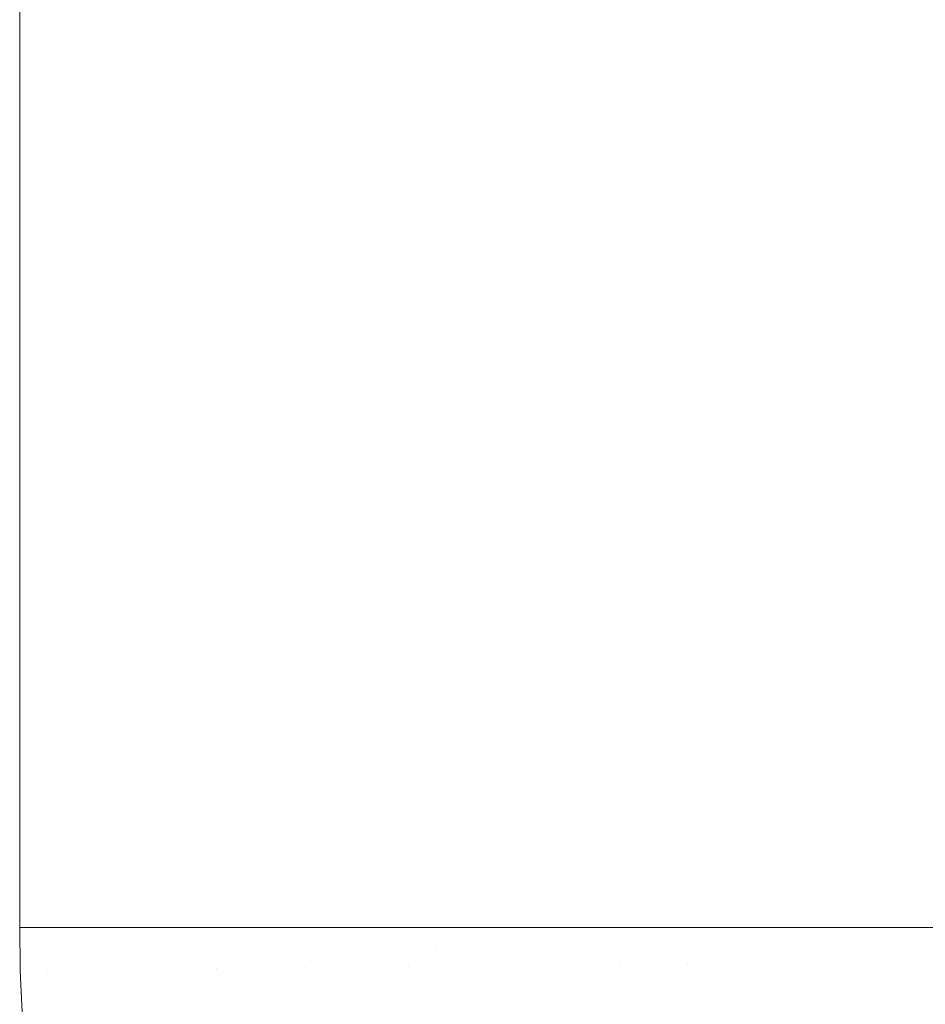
# Model space of a CAD drawing. Header units: centimetres. Extents: x -44.1 to 45.2, y 4.2 to 6.
# Tile 39 of 256: x -44.0865 to -44.0532, y 4.2974 to 4.3336. Entities that reach past the tile are written whole.
import ezdxf

# ---------------------------------------------------------------- set-up
doc = ezdxf.new("R2010")
doc.units = ezdxf.units.CM
doc.header["$LTSCALE"] = 2.54
doc.layers.add('Lucido design-1', color=7, linetype='Continuous')

# ---------------------------------------------------------------- blocks, each defined once
blk = doc.blocks.new('Gruppo-4-1')
at = {"color": 7, "linetype": 'Continuous', "lineweight": 9}
for points, invisible_edges in [([(-44.086503, 5.900212, -2276.320608), (-44.086537, 5.900212, -2276.32217), (-44.086537, 4.300212, -2276.32217), (-44.086503, 4.300212, -2276.320608)], 8), ([(-44.086503, 4.300212, -2276.923732), (-44.086537, 4.300212, -2276.92217), (-44.086537, 5.900212, -2276.92217), (-44.086503, 5.900212, -2276.923732)], 8), ([(-44.086503, 4.300212, -2276.320608), (-44.086481, 4.300212, -2276.319567), (-44.086481, 5.900212, -2276.319567), (-44.086503, 5.900212, -2276.320608)], 10), ([(-44.086503, 5.900212, -2276.923732), (-44.086481, 5.900212, -2276.924773), (-44.086481, 4.300212, -2276.924773), (-44.086503, 4.300212, -2276.923732)], 10), ([(-44.086321, 5.900212, -2276.317095), (-44.086481, 5.900212, -2276.319567), (-44.086481, 4.300212, -2276.319567), (-44.086347, 4.300212, -2276.317485)], 10), ([(-44.086481, 5.900212, -2276.924773), (-44.086321, 5.900212, -2276.927245), (-44.086321, 4.300212, -2276.927245), (-44.086347, 4.300212, -2276.926854)], 10), ([(-44.086347, 4.300212, -2276.926854), (-44.086481, 4.300212, -2276.924773), (-44.086481, 5.900212, -2276.924773)], 10), ([(-44.086347, 4.300212, -2276.317485), (-44.086321, 4.300212, -2276.317095), (-44.086321, 5.900212, -2276.317095)], 10), ([(-44.086321, 5.900212, -2276.317095), (-44.086321, 4.300212, -2276.317095), (-44.086059, 4.300212, -2276.31462), (-44.086059, 5.900212, -2276.31462)], 5), ([(-44.086321, 4.300212, -2276.927245), (-44.086321, 5.900212, -2276.927245), (-44.086059, 5.900212, -2276.92972), (-44.086059, 4.300212, -2276.92972)], 5), ([(-44.085693, 5.900212, -2276.31214), (-44.086059, 5.900212, -2276.31462), (-44.086059, 4.300212, -2276.31462), (-44.086022, 4.300212, -2276.31437)], 10), ([(-44.086059, 5.900212, -2276.92972), (-44.085693, 5.900212, -2276.9322), (-44.085693, 4.300212, -2276.9322), (-44.086022, 4.300212, -2276.92997)], 10), ([(-44.086022, 4.300212, -2276.92997), (-44.086059, 4.300212, -2276.92972), (-44.086059, 5.900212, -2276.92972)], 10), ([(-44.086022, 4.300212, -2276.31437), (-44.085693, 4.300212, -2276.31214), (-44.085693, 5.900212, -2276.31214)], 10), ([(-44.085219, 5.900212, -2276.309651), (-44.085693, 5.900212, -2276.31214), (-44.085693, 4.300212, -2276.31214), (-44.085527, 4.300212, -2276.311267)], 10), ([(-44.085693, 5.900212, -2276.9322), (-44.085219, 5.900212, -2276.934689), (-44.085219, 4.300212, -2276.934689), (-44.085527, 4.300212, -2276.933073)], 10), ([(-44.085527, 4.300212, -2276.933073), (-44.085693, 4.300212, -2276.9322), (-44.085693, 5.900212, -2276.9322)], 10), ([(-44.085527, 4.300212, -2276.311267), (-44.085219, 4.300212, -2276.309651), (-44.085219, 5.900212, -2276.309651)], 10), ([(-44.084636, 5.900212, -2276.307148), (-44.085219, 5.900212, -2276.309651), (-44.085219, 4.300212, -2276.309651), (-44.084877, 4.300212, -2276.30818)], 10), ([(-44.085219, 5.900212, -2276.934689), (-44.084636, 5.900212, -2276.937192), (-44.084636, 4.300212, -2276.937192), (-44.084877, 4.300212, -2276.93616)], 10), ([(-44.084877, 4.300212, -2276.93616), (-44.085219, 4.300212, -2276.934689), (-44.085219, 5.900212, -2276.934689)], 10), ([(-44.084877, 4.300212, -2276.30818), (-44.084636, 4.300212, -2276.307148), (-44.084636, 5.900212, -2276.307148)], 10), ([(-44.083939, 5.900212, -2276.304628), (-44.084636, 5.900212, -2276.307148), (-44.084636, 4.300212, -2276.307148), (-44.084073, 4.300212, -2276.305111)], 10), ([(-44.084636, 5.900212, -2276.937192), (-44.083939, 5.900212, -2276.939712), (-44.083939, 4.300212, -2276.939712), (-44.084073, 4.300212, -2276.939229)], 10), ([(-44.084073, 4.300212, -2276.939229), (-44.084636, 4.300212, -2276.937192), (-44.084636, 5.900212, -2276.937192)], 10), ([(-44.084073, 4.300212, -2276.305111), (-44.083939, 4.300212, -2276.304628), (-44.083939, 5.900212, -2276.304628)], 10), ([(-44.083939, 5.900212, -2276.304628), (-44.083939, 4.300212, -2276.304628), (-44.083124, 4.300212, -2276.302087), (-44.083124, 5.900212, -2276.302087)], 5), ([(-44.083939, 4.300212, -2276.939712), (-44.083939, 5.900212, -2276.939712), (-44.083124, 5.900212, -2276.942253), (-44.083124, 4.300212, -2276.942253)], 5), ([(-44.082184, 5.900212, -2276.299523), (-44.083124, 5.900212, -2276.302087), (-44.083124, 4.300212, -2276.302087), (-44.083116, 4.300212, -2276.302065)], 10), ([(-44.083124, 5.900212, -2276.942253), (-44.082184, 5.900212, -2276.944817), (-44.082184, 4.300212, -2276.944817), (-44.083116, 4.300212, -2276.942275)], 10), ([(-44.083116, 4.300212, -2276.942275), (-44.083124, 4.300212, -2276.942253), (-44.083124, 5.900212, -2276.942253)], 10), ([(-44.083116, 4.300212, -2276.302065), (-44.082184, 4.300212, -2276.299523), (-44.082184, 5.900212, -2276.299523)], 10), ([(-44.081113, 5.900212, -2276.29693), (-44.082184, 5.900212, -2276.299523), (-44.082184, 4.300212, -2276.299523), (-44.08199, 4.300212, -2276.299053)], 10), ([(-44.082184, 5.900212, -2276.944817), (-44.081113, 5.900212, -2276.94741), (-44.081113, 4.300212, -2276.94741), (-44.08199, 4.300212, -2276.945287)], 10), ([(-44.08199, 4.300212, -2276.945287), (-44.082184, 4.300212, -2276.944817), (-44.082184, 5.900212, -2276.944817)], 10), ([(-44.08199, 4.300212, -2276.299053), (-44.081113, 4.300212, -2276.29693), (-44.081113, 5.900212, -2276.29693)], 10), ([(-44.079902, 5.900212, -2276.294307), (-44.081113, 5.900212, -2276.29693), (-44.081113, 4.300212, -2276.29693), (-44.080718, 4.300212, -2276.296073)], 10), ([(-44.081113, 5.900212, -2276.94741), (-44.079902, 5.900212, -2276.950033), (-44.079902, 4.300212, -2276.950033), (-44.080718, 4.300212, -2276.948267)], 10), ([(-44.080718, 4.300212, -2276.948267), (-44.081113, 4.300212, -2276.94741), (-44.081113, 5.900212, -2276.94741)], 10), ([(-44.080718, 4.300212, -2276.296073), (-44.079902, 4.300212, -2276.294307), (-44.079902, 5.900212, -2276.294307)], 10), ([(-44.0793, 5.900212, -2276.293129), (-44.079902, 5.900212, -2276.294307), (-44.079902, 4.300212, -2276.294307), (-44.0793, 4.300212, -2276.293129)], 10), ([(-44.079902, 5.900212, -2276.950033), (-44.078543, 5.900212, -2276.95269), (-44.078543, 4.300212, -2276.95269), (-44.078551, 4.300212, -2276.952675)], 10), ([(-44.078551, 4.300212, -2276.952675), (-44.0793, 4.300212, -2276.951211), (-44.079902, 5.900212, -2276.950033)], 10), ([(-44.0793, 4.300212, -2276.951211), (-44.079902, 4.300212, -2276.950033), (-44.079902, 5.900212, -2276.950033)], 10), ([(-44.078551, 5.900212, -2276.291665), (-44.0793, 5.900212, -2276.293129), (-44.0793, 4.300212, -2276.293129), (-44.078543, 4.300212, -2276.29165)], 10), ([(-44.078543, 4.300212, -2276.29165), (-44.078543, 5.900212, -2276.29165), (-44.078551, 5.900212, -2276.291665)], 9), ([(-44.077741, 5.900212, -2276.290225), (-44.078543, 5.900212, -2276.29165), (-44.078543, 4.300212, -2276.29165), (-44.077741, 4.300212, -2276.290225)], 10), ([(-44.078543, 5.900212, -2276.95269), (-44.077026, 5.900212, -2276.955385), (-44.077026, 4.300212, -2276.955385), (-44.077741, 4.300212, -2276.954115)], 10), ([(-44.077741, 4.300212, -2276.954115), (-44.078543, 4.300212, -2276.95269), (-44.078543, 5.900212, -2276.95269)], 10), ([(-44.077741, 4.300212, -2276.290225), (-44.077026, 4.300212, -2276.288955), (-44.077026, 5.900212, -2276.288955), (-44.077741, 5.900212, -2276.290225)], 10), ([(-44.075337, 5.900212, -2276.286221), (-44.077026, 5.900212, -2276.288955), (-44.077026, 4.300212, -2276.288955), (-44.076043, 4.300212, -2276.287365)], 10), ([(-44.077026, 4.300212, -2276.955385), (-44.077026, 5.900212, -2276.955385), (-44.075337, 5.900212, -2276.958119), (-44.075337, 4.300212, -2276.958119)], 5), ([(-44.076043, 4.300212, -2276.287365), (-44.075337, 4.300212, -2276.286221), (-44.075337, 5.900212, -2276.286221)], 10), ([(-44.073465, 5.900212, -2276.283446), (-44.075337, 5.900212, -2276.286221), (-44.075337, 4.300212, -2276.286221), (-44.074211, 4.300212, -2276.284552)], 10), ([(-44.075337, 5.900212, -2276.958119), (-44.073465, 5.900212, -2276.960894), (-44.073465, 4.300212, -2276.960894), (-44.075152, 4.300212, -2276.958393)], 10), ([(-44.075152, 4.300212, -2276.958393), (-44.075337, 4.300212, -2276.958119), (-44.075337, 5.900212, -2276.958119)], 10), ([(-44.074211, 4.300212, -2276.284552), (-44.073465, 4.300212, -2276.283446), (-44.073465, 5.900212, -2276.283446)], 10), ([(-44.071395, 5.900212, -2276.280626), (-44.073465, 5.900212, -2276.283446), (-44.073465, 4.300212, -2276.283446), (-44.072249, 4.300212, -2276.28179)], 10), ([(-44.073465, 4.300212, -2276.960894), (-44.073465, 5.900212, -2276.960894), (-44.071395, 5.900212, -2276.963714), (-44.071395, 4.300212, -2276.963714)], 5), ([(-44.072249, 4.300212, -2276.28179), (-44.071395, 4.300212, -2276.280626), (-44.071395, 5.900212, -2276.280626)], 10), ([(-44.071395, 4.300212, -2276.280626), (-44.069111, 4.300212, -2276.277762), (-44.069111, 5.900212, -2276.277762), (-44.071231, 5.900212, -2276.280421)], 10), ([(-44.071231, 5.900212, -2276.280421), (-44.071395, 5.900212, -2276.280626), (-44.071395, 4.300212, -2276.280626)], 10), ([(-44.071395, 5.900212, -2276.963714), (-44.069111, 5.900212, -2276.966578), (-44.069111, 4.300212, -2276.966578), (-44.071231, 4.300212, -2276.963919)], 10), ([(-44.071231, 4.300212, -2276.963919), (-44.071395, 4.300212, -2276.963714), (-44.071395, 5.900212, -2276.963714)], 10), ([(-44.069089, 5.900212, -2276.277736), (-44.069111, 5.900212, -2276.277762), (-44.069111, 4.300212, -2276.277762), (-44.069089, 4.300212, -2276.277736)], 10), ([(-44.069111, 5.900212, -2276.966578), (-44.066827, 5.900212, -2276.969229), (-44.066827, 4.300212, -2276.969229), (-44.069089, 4.300212, -2276.966604)], 10), ([(-44.069089, 4.300212, -2276.966604), (-44.069111, 4.300212, -2276.966578), (-44.069111, 5.900212, -2276.966578)], 10), ([(-44.069089, 4.300212, -2276.277736), (-44.066827, 4.300212, -2276.275111), (-44.066827, 5.900212, -2276.275111), (-44.069089, 5.900212, -2276.277736)], 10), ([(-44.064076, 5.900212, -2276.272155), (-44.066827, 5.900212, -2276.275111), (-44.066827, 4.300212, -2276.275111), (-44.064446, 4.300212, -2276.272553)], 10), ([(-44.064076, 4.300212, -2276.972185), (-44.066827, 4.300212, -2276.969229), (-44.066827, 5.900212, -2276.969229), (-44.064446, 5.900212, -2276.971787)], 10), ([(-44.064446, 4.300212, -2276.272553), (-44.064076, 4.300212, -2276.272155), (-44.064076, 5.900212, -2276.272155)], 10), ([(-44.064446, 5.900212, -2276.971787), (-44.064076, 5.900212, -2276.972185), (-44.064076, 4.300212, -2276.972185)], 10), ([(-44.061962, 5.900212, -2276.270056), (-44.064076, 5.900212, -2276.272155), (-44.064076, 4.300212, -2276.272155), (-44.061962, 4.300212, -2276.270056)], 10), ([(-44.064076, 5.900212, -2276.972185), (-44.06106, 5.900212, -2276.975181), (-44.06106, 4.300212, -2276.975181), (-44.061962, 4.300212, -2276.974284)], 10), ([(-44.061962, 4.300212, -2276.974284), (-44.064076, 4.300212, -2276.972185), (-44.064076, 5.900212, -2276.972185)], 10), ([(-44.061962, 4.300212, -2276.270056), (-44.06106, 4.300212, -2276.269159), (-44.06106, 5.900212, -2276.269159), (-44.061962, 5.900212, -2276.270056)], 10), ([(-44.059382, 5.900212, -2276.26762), (-44.06106, 5.900212, -2276.269159), (-44.06106, 4.300212, -2276.269159), (-44.059382, 4.300212, -2276.26762)], 10), ([(-44.06106, 4.300212, -2276.975181), (-44.06106, 5.900212, -2276.975181), (-44.057749, 5.900212, -2276.978217), (-44.057749, 4.300212, -2276.978217)], 5), ([(-44.059382, 4.300212, -2276.26762), (-44.057749, 4.300212, -2276.266123), (-44.057749, 5.900212, -2276.266123), (-44.059382, 5.900212, -2276.26762)], 10), ([(-44.056713, 5.900212, -2276.265245), (-44.057749, 5.900212, -2276.266123), (-44.057749, 4.300212, -2276.266123), (-44.056713, 4.300212, -2276.265245)], 10), ([(-44.057749, 5.900212, -2276.978217), (-44.054121, 5.900212, -2276.981291), (-44.054121, 4.300212, -2276.981291), (-44.056713, 4.300212, -2276.979095)], 10), ([(-44.056713, 4.300212, -2276.979095), (-44.057749, 4.300212, -2276.978217), (-44.057749, 5.900212, -2276.978217)], 10), ([(-44.056713, 4.300212, -2276.265245), (-44.054121, 4.300212, -2276.263049), (-44.054121, 5.900212, -2276.263049), (-44.056713, 5.900212, -2276.265245)], 10), ([(-44.051116, 5.900212, -2276.2607), (-44.054121, 5.900212, -2276.263049), (-44.054121, 4.300212, -2276.263049), (-44.051116, 4.300212, -2276.2607)], 10), ([(-44.051116, 4.300212, -2276.98364), (-44.054121, 4.300212, -2276.981291), (-44.054121, 5.900212, -2276.981291), (-44.051116, 5.900212, -2276.98364)], 10), ([(-44.086496, 4.298637, -2276.320608), (-44.086503, 4.300212, -2276.320608), (-44.086537, 4.300212, -2276.32217), (-44.086518, 4.298704, -2276.32217)], 9), ([(-44.086518, 4.298704, -2276.92217), (-44.086518, 4.298704, -2276.32217), (-44.086537, 4.300212, -2276.32217), (-44.086537, 4.300212, -2276.92217)], 1), ([(-44.086518, 4.298704, -2276.92217), (-44.086537, 4.300212, -2276.92217), (-44.086503, 4.300212, -2276.923732), (-44.086496, 4.298637, -2276.923732)], 12), ([(-44.086481, 4.300212, -2276.319567), (-44.086503, 4.300212, -2276.320608), (-44.086496, 4.298637, -2276.320608)], 10), ([(-44.086496, 4.298637, -2276.923732), (-44.086503, 4.300212, -2276.923732), (-44.086481, 4.300212, -2276.924773)], 9), ([(-44.086496, 4.298637, -2276.320608), (-44.086435, 4.298638, -2276.319046), (-44.086481, 4.300212, -2276.319567)], 11), ([(-44.086481, 4.300212, -2276.924773), (-44.086435, 4.298638, -2276.925294), (-44.086496, 4.298637, -2276.923732)], 11), ([(-44.086347, 4.300212, -2276.317485), (-44.086481, 4.300212, -2276.319567), (-44.086435, 4.298638, -2276.319046), (-44.086333, 4.298639, -2276.317485)], 14), ([(-44.086333, 4.298639, -2276.926855), (-44.086435, 4.298638, -2276.925294), (-44.086481, 4.300212, -2276.924773), (-44.086347, 4.300212, -2276.926854)], 11), ([(-44.086333, 4.298639, -2276.317485), (-44.08619, 4.29864, -2276.315926), (-44.086321, 4.300212, -2276.317095), (-44.086347, 4.300212, -2276.317485)], 11), ([(-44.086347, 4.300212, -2276.926854), (-44.086321, 4.300212, -2276.927245), (-44.08619, 4.29864, -2276.928414), (-44.086333, 4.298639, -2276.926855)], 14), ([(-44.086059, 4.300212, -2276.31462), (-44.086321, 4.300212, -2276.317095), (-44.08619, 4.29864, -2276.315926)], 10), ([(-44.08619, 4.29864, -2276.928414), (-44.086321, 4.300212, -2276.927245), (-44.086059, 4.300212, -2276.92972)], 9), ([(-44.08619, 4.29864, -2276.315926), (-44.086006, 4.298642, -2276.314369), (-44.086059, 4.300212, -2276.31462)], 11), ([(-44.086059, 4.300212, -2276.92972), (-44.086006, 4.298642, -2276.929971), (-44.08619, 4.29864, -2276.928414)], 11), ([(-44.086006, 4.298642, -2276.314369), (-44.086022, 4.300212, -2276.31437), (-44.086059, 4.300212, -2276.31462)], 9), ([(-44.086059, 4.300212, -2276.92972), (-44.086022, 4.300212, -2276.92997), (-44.086006, 4.298642, -2276.929971)], 10), ([(-44.086006, 4.298642, -2276.314369), (-44.085782, 4.298644, -2276.312816), (-44.085693, 4.300212, -2276.31214), (-44.086022, 4.300212, -2276.31437)], 11), ([(-44.086022, 4.300212, -2276.92997), (-44.085693, 4.300212, -2276.9322), (-44.085782, 4.298644, -2276.931524), (-44.086006, 4.298642, -2276.929971)], 14), ([(-44.085693, 4.300212, -2276.31214), (-44.085782, 4.298644, -2276.312816), (-44.085518, 4.298647, -2276.311265)], 11), ([(-44.085518, 4.298647, -2276.933075), (-44.085782, 4.298644, -2276.931524), (-44.085693, 4.300212, -2276.9322)], 11), ([(-44.085518, 4.298647, -2276.311265), (-44.085527, 4.300212, -2276.311267), (-44.085693, 4.300212, -2276.31214)], 9), ([(-44.085693, 4.300212, -2276.9322), (-44.085527, 4.300212, -2276.933073), (-44.085518, 4.298647, -2276.933075)], 10), ([(-44.085518, 4.298647, -2276.311265), (-44.085213, 4.29865, -2276.309719), (-44.085219, 4.300212, -2276.309651), (-44.085527, 4.300212, -2276.311267)], 11), ([(-44.085527, 4.300212, -2276.933073), (-44.085219, 4.300212, -2276.934689), (-44.085213, 4.29865, -2276.934621), (-44.085518, 4.298647, -2276.933075)], 14), ([(-44.084877, 4.300212, -2276.30818), (-44.085219, 4.300212, -2276.309651), (-44.085213, 4.29865, -2276.309719), (-44.084868, 4.298653, -2276.308177)], 14), ([(-44.084868, 4.298653, -2276.936163), (-44.085213, 4.29865, -2276.934621), (-44.085219, 4.300212, -2276.934689), (-44.084877, 4.300212, -2276.93616)], 11), ([(-44.084636, 4.300212, -2276.307148), (-44.084877, 4.300212, -2276.30818), (-44.084868, 4.298653, -2276.308177)], 10), ([(-44.084868, 4.298653, -2276.936163), (-44.084877, 4.300212, -2276.93616), (-44.084636, 4.300212, -2276.937192)], 9), ([(-44.084868, 4.298653, -2276.308177), (-44.084484, 4.298656, -2276.30664), (-44.084636, 4.300212, -2276.307148)], 11), ([(-44.084636, 4.300212, -2276.937192), (-44.084484, 4.298656, -2276.9377), (-44.084868, 4.298653, -2276.936163)], 11), ([(-44.084073, 4.300212, -2276.305111), (-44.084636, 4.300212, -2276.307148), (-44.084484, 4.298656, -2276.30664), (-44.08406, 4.29866, -2276.305108)], 14), ([(-44.08406, 4.29866, -2276.939231), (-44.084484, 4.298656, -2276.9377), (-44.084636, 4.300212, -2276.937192), (-44.084073, 4.300212, -2276.939229)], 11), ([(-44.08406, 4.29866, -2276.305108), (-44.083598, 4.298665, -2276.303583), (-44.083939, 4.300212, -2276.304628), (-44.084073, 4.300212, -2276.305111)], 11), ([(-44.084073, 4.300212, -2276.939229), (-44.083939, 4.300212, -2276.939712), (-44.083598, 4.298665, -2276.940757), (-44.08406, 4.29866, -2276.939231)], 14), ([(-44.083124, 4.300212, -2276.302087), (-44.083939, 4.300212, -2276.304628), (-44.083598, 4.298665, -2276.303583), (-44.083096, 4.298669, -2276.302065)], 14), ([(-44.083096, 4.298669, -2276.942275), (-44.083598, 4.298665, -2276.940757), (-44.083939, 4.300212, -2276.939712), (-44.083124, 4.300212, -2276.942253)], 11), ([(-44.083096, 4.298669, -2276.302065), (-44.083116, 4.300212, -2276.302065), (-44.083124, 4.300212, -2276.302087)], 9), ([(-44.083124, 4.300212, -2276.942253), (-44.083116, 4.300212, -2276.942275), (-44.083096, 4.298669, -2276.942275)], 10), ([(-44.083096, 4.298669, -2276.302065), (-44.082556, 4.298675, -2276.300554), (-44.082184, 4.300212, -2276.299523), (-44.083116, 4.300212, -2276.302065)], 11), ([(-44.083116, 4.300212, -2276.942275), (-44.082184, 4.300212, -2276.944817), (-44.082556, 4.298675, -2276.943786), (-44.083096, 4.298669, -2276.942275)], 14), ([(-44.08199, 4.300212, -2276.299053), (-44.082184, 4.300212, -2276.299523), (-44.082556, 4.298675, -2276.300554), (-44.081978, 4.29868, -2276.29905)], 14), ([(-44.081978, 4.29868, -2276.94529), (-44.082556, 4.298675, -2276.943786), (-44.082184, 4.300212, -2276.944817), (-44.08199, 4.300212, -2276.945287)], 11), ([(-44.081978, 4.29868, -2276.29905), (-44.081362, 4.298686, -2276.297555), (-44.081113, 4.300212, -2276.29693), (-44.08199, 4.300212, -2276.299053)], 11), ([(-44.08199, 4.300212, -2276.945287), (-44.081113, 4.300212, -2276.94741), (-44.081362, 4.298686, -2276.946785), (-44.081978, 4.29868, -2276.94529)], 14), ([(-44.081113, 4.300212, -2276.29693), (-44.081362, 4.298686, -2276.297555), (-44.080709, 4.298692, -2276.296068)], 11), ([(-44.080709, 4.298692, -2276.948272), (-44.081362, 4.298686, -2276.946785), (-44.081113, 4.300212, -2276.94741)], 11), ([(-44.080709, 4.298692, -2276.296068), (-44.080718, 4.300212, -2276.296073), (-44.081113, 4.300212, -2276.29693)], 9), ([(-44.081113, 4.300212, -2276.94741), (-44.080718, 4.300212, -2276.948267), (-44.080709, 4.298692, -2276.948272)], 10), ([(-44.080709, 4.298692, -2276.296068), (-44.080019, 4.298698, -2276.29459), (-44.079902, 4.300212, -2276.294307), (-44.080718, 4.300212, -2276.296073)], 11), ([(-44.080718, 4.300212, -2276.948267), (-44.079902, 4.300212, -2276.950033), (-44.080019, 4.298698, -2276.94975), (-44.080709, 4.298692, -2276.948272)], 14), ([(-44.0793, 4.300212, -2276.293129), (-44.079902, 4.300212, -2276.294307), (-44.080019, 4.298698, -2276.29459), (-44.079294, 4.298705, -2276.293122)], 14), ([(-44.079294, 4.298705, -2276.951217), (-44.080019, 4.298698, -2276.94975), (-44.079902, 4.300212, -2276.950033), (-44.0793, 4.300212, -2276.951211)], 11), ([(-44.079294, 4.298705, -2276.293122), (-44.078532, 4.298712, -2276.291665), (-44.078543, 4.300212, -2276.29165), (-44.0793, 4.300212, -2276.293129)], 11), ([(-44.079294, 4.298705, -2276.951217), (-44.0793, 4.300212, -2276.951211), (-44.078551, 4.300212, -2276.952675), (-44.078547, 4.299465, -2276.952675)], 13), ([(-44.078547, 4.299465, -2276.952675), (-44.078551, 4.300212, -2276.952675), (-44.078543, 4.300212, -2276.95269)], 9), ([(-44.078543, 4.300212, -2276.95269), (-44.077741, 4.300212, -2276.954115), (-44.07775, 4.299469, -2276.954122), (-44.078547, 4.299465, -2276.952675)], 14), ([(-44.077741, 4.300212, -2276.290225), (-44.078543, 4.300212, -2276.29165), (-44.078532, 4.298712, -2276.291665), (-44.077735, 4.29872, -2276.290218)], 14), ([(-44.077741, 4.300212, -2276.954115), (-44.077026, 4.300212, -2276.955385), (-44.076918, 4.299473, -2276.955559), (-44.07775, 4.299469, -2276.954122)], 14), ([(-44.077735, 4.29872, -2276.290218), (-44.076903, 4.298728, -2276.288781), (-44.077026, 4.300212, -2276.288955), (-44.077741, 4.300212, -2276.290225)], 11), ([(-44.076043, 4.300212, -2276.287365), (-44.077026, 4.300212, -2276.288955), (-44.076903, 4.298728, -2276.288781), (-44.076037, 4.298736, -2276.287357)], 14), ([(-44.075152, 4.299481, -2276.958396), (-44.076918, 4.299473, -2276.955559), (-44.077026, 4.300212, -2276.955385), (-44.075337, 4.300212, -2276.958119)], 11), ([(-44.075337, 4.300212, -2276.286221), (-44.076043, 4.300212, -2276.287365), (-44.076037, 4.298736, -2276.287357)], 10), ([(-44.076037, 4.298736, -2276.287357), (-44.075138, 4.298744, -2276.285944), (-44.075337, 4.300212, -2276.286221)], 11), ([(-44.074211, 4.300212, -2276.284552), (-44.075337, 4.300212, -2276.286221), (-44.075138, 4.298744, -2276.285944), (-44.074205, 4.298753, -2276.284543)], 14), ([(-44.075337, 4.300212, -2276.958119), (-44.075152, 4.300212, -2276.958393), (-44.075152, 4.299481, -2276.958396)], 10), ([(-44.075152, 4.299481, -2276.958396), (-44.075152, 4.300212, -2276.958393), (-44.073465, 4.300212, -2276.960894), (-44.073255, 4.29949, -2276.961185)], 13), ([(-44.073465, 4.300212, -2276.283446), (-44.074211, 4.300212, -2276.284552), (-44.074205, 4.298753, -2276.284543)], 10), ([(-44.074205, 4.298753, -2276.284543), (-44.073241, 4.298762, -2276.283155), (-44.073465, 4.300212, -2276.283446)], 11), ([(-44.072249, 4.300212, -2276.28179), (-44.073465, 4.300212, -2276.283446), (-44.073241, 4.298762, -2276.283155), (-44.072244, 4.298771, -2276.28178)], 14), ([(-44.071231, 4.299499, -2276.963922), (-44.073255, 4.29949, -2276.961185), (-44.073465, 4.300212, -2276.960894), (-44.071395, 4.300212, -2276.963714)], 11), ([(-44.071395, 4.300212, -2276.280626), (-44.072249, 4.300212, -2276.28179), (-44.072244, 4.298771, -2276.28178)], 10), ([(-44.072244, 4.298771, -2276.28178), (-44.071216, 4.298781, -2276.280418), (-44.071395, 4.300212, -2276.280626)], 11), ([(-44.069111, 4.300212, -2276.277762), (-44.071395, 4.300212, -2276.280626), (-44.071216, 4.298781, -2276.280418), (-44.069071, 4.298801, -2276.277736)], 14), ([(-44.071395, 4.300212, -2276.963714), (-44.071231, 4.300212, -2276.963919), (-44.071231, 4.299499, -2276.963922)], 10), ([(-44.069111, 4.300212, -2276.966578), (-44.069071, 4.298801, -2276.966604), (-44.071216, 4.298781, -2276.963922), (-44.071231, 4.299499, -2276.963922)], 15), ([(-44.071231, 4.299499, -2276.963922), (-44.071231, 4.300212, -2276.963919), (-44.069111, 4.300212, -2276.966578)], 9), ([(-44.069071, 4.298801, -2276.277736), (-44.069089, 4.300212, -2276.277736), (-44.069111, 4.300212, -2276.277762)], 9), ([(-44.069111, 4.300212, -2276.966578), (-44.069089, 4.300212, -2276.966604), (-44.069071, 4.298801, -2276.966604)], 10), ([(-44.066808, 4.298823, -2276.275111), (-44.066827, 4.300212, -2276.275111), (-44.069089, 4.300212, -2276.277736), (-44.069071, 4.298801, -2276.277736)], 13), ([(-44.069071, 4.298801, -2276.966604), (-44.069089, 4.300212, -2276.966604), (-44.066827, 4.300212, -2276.969229), (-44.066808, 4.298823, -2276.969229)], 13), ([(-44.064435, 4.298845, -2276.272546), (-44.064446, 4.300212, -2276.272553), (-44.066827, 4.300212, -2276.275111), (-44.066808, 4.298823, -2276.275111)], 13), ([(-44.066808, 4.298823, -2276.969229), (-44.066827, 4.300212, -2276.969229), (-44.064076, 4.300212, -2276.972185), (-44.064435, 4.298845, -2276.971794)], 13), ([(-44.064076, 4.300212, -2276.272155), (-44.064446, 4.300212, -2276.272553), (-44.064435, 4.298845, -2276.272546)], 10), ([(-44.064076, 4.300212, -2276.272155), (-44.064435, 4.298845, -2276.272546), (-44.061957, 4.298868, -2276.270043)], 11), ([(-44.061957, 4.298868, -2276.974297), (-44.064435, 4.298845, -2276.971794), (-44.064076, 4.300212, -2276.972185)], 11), ([(-44.061957, 4.298868, -2276.270043), (-44.061962, 4.300212, -2276.270056), (-44.064076, 4.300212, -2276.272155)], 9), ([(-44.064076, 4.300212, -2276.972185), (-44.061962, 4.300212, -2276.974284), (-44.061957, 4.298868, -2276.974297)], 10), ([(-44.06106, 4.300212, -2276.269159), (-44.061962, 4.300212, -2276.270056), (-44.061957, 4.298868, -2276.270043)], 10), ([(-44.061957, 4.298868, -2276.974297), (-44.061962, 4.300212, -2276.974284), (-44.06106, 4.300212, -2276.975181)], 9), ([(-44.06106, 4.300212, -2276.269159), (-44.061957, 4.298868, -2276.270043), (-44.059379, 4.298892, -2276.267604)], 11), ([(-44.059379, 4.298892, -2276.976736), (-44.061957, 4.298868, -2276.974297), (-44.06106, 4.300212, -2276.975181)], 11), ([(-44.059379, 4.298892, -2276.267604), (-44.059382, 4.300212, -2276.26762), (-44.06106, 4.300212, -2276.269159)], 9), ([(-44.06106, 4.300212, -2276.975181), (-44.057749, 4.300212, -2276.978217), (-44.059379, 4.298892, -2276.976736)], 10), ([(-44.057749, 4.300212, -2276.266123), (-44.059382, 4.300212, -2276.26762), (-44.059379, 4.298892, -2276.267604)], 10), ([(-44.059379, 4.298892, -2276.267604), (-44.056709, 4.298917, -2276.26523), (-44.057749, 4.300212, -2276.266123)], 11), ([(-44.056709, 4.298917, -2276.979109), (-44.059379, 4.298892, -2276.976736), (-44.057749, 4.300212, -2276.978217)], 11), ([(-44.056709, 4.298917, -2276.26523), (-44.056713, 4.300212, -2276.265245), (-44.057749, 4.300212, -2276.266123)], 9), ([(-44.057749, 4.300212, -2276.978217), (-44.056713, 4.300212, -2276.979095), (-44.056709, 4.298917, -2276.979109)], 10), ([(-44.054121, 4.300212, -2276.263049), (-44.056713, 4.300212, -2276.265245), (-44.056709, 4.298917, -2276.26523)], 10), ([(-44.056709, 4.298917, -2276.979109), (-44.056713, 4.300212, -2276.979095), (-44.054121, 4.300212, -2276.981291)], 9), ([(-44.056709, 4.298917, -2276.26523), (-44.05395, 4.298943, -2276.262924), (-44.054121, 4.300212, -2276.263049)], 11), ([(-44.054121, 4.300212, -2276.981291), (-44.05395, 4.298943, -2276.981416), (-44.056709, 4.298917, -2276.979109)], 11), ([(-44.05111, 4.29897, -2276.260685), (-44.051116, 4.300212, -2276.2607), (-44.054121, 4.300212, -2276.263049), (-44.05395, 4.298943, -2276.262924)], 13), ([(-44.05395, 4.298943, -2276.981416), (-44.054121, 4.300212, -2276.981291), (-44.051116, 4.300212, -2276.98364), (-44.05111, 4.29897, -2276.983655)], 13), ([(-44.078547, 4.299465, -2276.952675), (-44.078532, 4.298712, -2276.952675), (-44.079294, 4.298705, -2276.951217)], 11), ([(-44.077735, 4.29872, -2276.954122), (-44.078532, 4.298712, -2276.952675), (-44.078547, 4.299465, -2276.952675), (-44.07775, 4.299469, -2276.954122)], 15), ([(-44.07775, 4.299469, -2276.954122), (-44.076918, 4.299473, -2276.955559), (-44.076903, 4.298728, -2276.955559), (-44.077735, 4.29872, -2276.954122)], 15), ([(-44.075152, 4.299481, -2276.958396), (-44.075138, 4.298744, -2276.958396), (-44.076903, 4.298728, -2276.955559), (-44.076918, 4.299473, -2276.955559)], 15), ([(-44.073255, 4.29949, -2276.961185), (-44.073241, 4.298762, -2276.961185), (-44.075138, 4.298744, -2276.958396), (-44.075152, 4.299481, -2276.958396)], 15), ([(-44.071231, 4.299499, -2276.963922), (-44.071216, 4.298781, -2276.963922), (-44.073241, 4.298762, -2276.961185), (-44.073255, 4.29949, -2276.961185)], 15), ([(-44.073216, 4.298029, -2276.961185), (-44.073241, 4.298762, -2276.961185), (-44.071216, 4.298781, -2276.963922), (-44.071192, 4.298057, -2276.963922)], 15), ([(-44.072186, 4.297309, -2276.28178), (-44.071159, 4.297328, -2276.280418), (-44.071216, 4.298781, -2276.280418), (-44.072244, 4.298771, -2276.28178)], 15), ([(-44.071216, 4.298781, -2276.280418), (-44.071159, 4.297328, -2276.280418), (-44.069014, 4.297369, -2276.277736), (-44.069071, 4.298801, -2276.277736)], 15), ([(-44.071192, 4.298057, -2276.963922), (-44.071216, 4.298781, -2276.963922), (-44.069071, 4.298801, -2276.966604)], 11), ([(-44.069071, 4.298801, -2276.966604), (-44.069014, 4.297369, -2276.966604), (-44.071159, 4.297328, -2276.963922), (-44.071192, 4.298057, -2276.963922)], 15), ([(-44.069071, 4.298801, -2276.277736), (-44.069014, 4.297369, -2276.277736), (-44.066752, 4.297412, -2276.275111), (-44.066808, 4.298823, -2276.275111)], 15), ([(-44.066808, 4.298823, -2276.969229), (-44.066752, 4.297412, -2276.969229), (-44.069014, 4.297369, -2276.966604), (-44.069071, 4.298801, -2276.966604)], 15), ([(-44.066808, 4.298823, -2276.275111), (-44.066752, 4.297412, -2276.275111), (-44.06438, 4.297457, -2276.272546), (-44.064435, 4.298845, -2276.272546)], 15), ([(-44.064435, 4.298845, -2276.971794), (-44.06438, 4.297457, -2276.971794), (-44.066752, 4.297412, -2276.969229), (-44.066808, 4.298823, -2276.969229)], 15), ([(-44.064435, 4.298845, -2276.272546), (-44.06438, 4.297457, -2276.272546), (-44.061903, 4.297504, -2276.270043), (-44.061957, 4.298868, -2276.270043)], 15), ([(-44.061957, 4.298868, -2276.974297), (-44.061903, 4.297504, -2276.974297), (-44.06438, 4.297457, -2276.971794), (-44.064435, 4.298845, -2276.971794)], 15), ([(-44.061957, 4.298868, -2276.270043), (-44.061903, 4.297504, -2276.270043), (-44.059326, 4.297552, -2276.267604), (-44.059379, 4.298892, -2276.267604)], 15), ([(-44.059379, 4.298892, -2276.976736), (-44.059326, 4.297552, -2276.976736), (-44.061903, 4.297504, -2276.974297), (-44.061957, 4.298868, -2276.974297)], 15), ([(-44.059379, 4.298892, -2276.267604), (-44.059326, 4.297552, -2276.267604), (-44.056656, 4.297603, -2276.26523), (-44.056709, 4.298917, -2276.26523)], 15), ([(-44.056709, 4.298917, -2276.979109), (-44.056656, 4.297603, -2276.979109), (-44.059326, 4.297552, -2276.976736), (-44.059379, 4.298892, -2276.976736)], 15), ([(-44.056709, 4.298917, -2276.26523), (-44.056656, 4.297603, -2276.26523), (-44.053899, 4.297655, -2276.262924), (-44.05395, 4.298943, -2276.262924)], 15), ([(-44.05395, 4.298943, -2276.981416), (-44.053899, 4.297655, -2276.981416), (-44.056656, 4.297603, -2276.979109), (-44.056709, 4.298917, -2276.979109)], 15), ([(-44.05395, 4.298943, -2276.262924), (-44.053899, 4.297655, -2276.262924), (-44.05106, 4.297709, -2276.260685), (-44.05111, 4.29897, -2276.260685)], 15), ([(-44.05111, 4.29897, -2276.983655), (-44.05106, 4.297709, -2276.983655), (-44.053899, 4.297655, -2276.981416), (-44.05395, 4.298943, -2276.981416)], 15), ([(-44.086518, 4.298704, -2276.32217), (-44.086515, 4.298637, -2276.32217), (-44.086496, 4.298637, -2276.320608)], 10), ([(-44.086515, 4.298637, -2276.32217), (-44.086518, 4.298704, -2276.32217), (-44.086518, 4.298704, -2276.92217), (-44.086515, 4.298637, -2276.92217)], 10), ([(-44.086496, 4.298637, -2276.923732), (-44.086515, 4.298637, -2276.92217), (-44.086518, 4.298704, -2276.92217)], 9), ([(-44.086496, 4.298637, -2276.320608), (-44.086515, 4.298637, -2276.32217), (-44.086408, 4.296277, -2276.32217), (-44.086433, 4.297039, -2276.320608)], 13), ([(-44.086515, 4.298637, -2276.92217), (-44.086408, 4.296277, -2276.92217), (-44.086408, 4.296277, -2276.32217), (-44.086515, 4.298637, -2276.32217)], 10), ([(-44.086433, 4.297039, -2276.923732), (-44.086408, 4.296277, -2276.92217), (-44.086515, 4.298637, -2276.92217), (-44.086496, 4.298637, -2276.923732)], 13), ([(-44.086433, 4.297039, -2276.320608), (-44.086371, 4.29704, -2276.319046), (-44.086435, 4.298638, -2276.319046), (-44.086496, 4.298637, -2276.320608)], 15), ([(-44.086496, 4.298637, -2276.923732), (-44.086435, 4.298638, -2276.925294), (-44.086371, 4.29704, -2276.925294), (-44.086433, 4.297039, -2276.923732)], 15), ([(-44.086333, 4.298639, -2276.317485), (-44.086435, 4.298638, -2276.319046), (-44.086371, 4.29704, -2276.319046), (-44.086269, 4.297042, -2276.317485)], 15), ([(-44.086269, 4.297042, -2276.926855), (-44.086371, 4.29704, -2276.925294), (-44.086435, 4.298638, -2276.925294), (-44.086333, 4.298639, -2276.926855)], 15), ([(-44.086269, 4.297042, -2276.317485), (-44.086126, 4.297044, -2276.315926), (-44.08619, 4.29864, -2276.315926), (-44.086333, 4.298639, -2276.317485)], 15), ([(-44.086333, 4.298639, -2276.926855), (-44.08619, 4.29864, -2276.928414), (-44.086126, 4.297044, -2276.928414), (-44.086269, 4.297042, -2276.926855)], 15), ([(-44.086006, 4.298642, -2276.314369), (-44.08619, 4.29864, -2276.315926), (-44.086126, 4.297044, -2276.315926), (-44.085943, 4.297048, -2276.314369)], 15), ([(-44.085943, 4.297048, -2276.929971), (-44.086126, 4.297044, -2276.928414), (-44.08619, 4.29864, -2276.928414), (-44.086006, 4.298642, -2276.929971)], 15), ([(-44.085943, 4.297048, -2276.314369), (-44.085719, 4.297052, -2276.312816), (-44.085782, 4.298644, -2276.312816), (-44.086006, 4.298642, -2276.314369)], 15), ([(-44.086006, 4.298642, -2276.929971), (-44.085782, 4.298644, -2276.931524), (-44.085719, 4.297052, -2276.931524), (-44.085943, 4.297048, -2276.929971)], 15), ([(-44.085518, 4.298647, -2276.311265), (-44.085782, 4.298644, -2276.312816), (-44.085719, 4.297052, -2276.312816), (-44.085454, 4.297057, -2276.311265)], 15), ([(-44.085454, 4.297057, -2276.933075), (-44.085719, 4.297052, -2276.931524), (-44.085782, 4.298644, -2276.931524), (-44.085518, 4.298647, -2276.933075)], 15), ([(-44.085454, 4.297057, -2276.311265), (-44.08515, 4.297063, -2276.309719), (-44.085213, 4.29865, -2276.309719), (-44.085518, 4.298647, -2276.311265)], 15), ([(-44.085518, 4.298647, -2276.933075), (-44.085213, 4.29865, -2276.934621), (-44.08515, 4.297063, -2276.934621), (-44.085454, 4.297057, -2276.933075)], 15), ([(-44.084868, 4.298653, -2276.308177), (-44.085213, 4.29865, -2276.309719), (-44.08515, 4.297063, -2276.309719), (-44.084805, 4.297069, -2276.308177)], 15), ([(-44.084805, 4.297069, -2276.936163), (-44.08515, 4.297063, -2276.934621), (-44.085213, 4.29865, -2276.934621), (-44.084868, 4.298653, -2276.936163)], 15), ([(-44.084805, 4.297069, -2276.308177), (-44.084421, 4.297077, -2276.30664), (-44.084484, 4.298656, -2276.30664), (-44.084868, 4.298653, -2276.308177)], 15), ([(-44.084868, 4.298653, -2276.936163), (-44.084484, 4.298656, -2276.9377), (-44.084421, 4.297077, -2276.9377), (-44.084805, 4.297069, -2276.936163)], 15), ([(-44.08406, 4.29866, -2276.305108), (-44.084484, 4.298656, -2276.30664), (-44.084421, 4.297077, -2276.30664), (-44.083998, 4.297085, -2276.305108)], 15), ([(-44.083998, 4.297085, -2276.939231), (-44.084421, 4.297077, -2276.9377), (-44.084484, 4.298656, -2276.9377), (-44.08406, 4.29866, -2276.939231)], 15), ([(-44.083998, 4.297085, -2276.305108), (-44.083535, 4.297094, -2276.303583), (-44.083598, 4.298665, -2276.303583), (-44.08406, 4.29866, -2276.305108)], 15), ([(-44.08406, 4.29866, -2276.939231), (-44.083598, 4.298665, -2276.940757), (-44.083535, 4.297094, -2276.940757), (-44.083998, 4.297085, -2276.939231)], 15), ([(-44.083096, 4.298669, -2276.302065), (-44.083598, 4.298665, -2276.303583), (-44.083535, 4.297094, -2276.303583), (-44.083034, 4.297103, -2276.302065)], 15), ([(-44.083034, 4.297103, -2276.942275), (-44.083535, 4.297094, -2276.940757), (-44.083598, 4.298665, -2276.940757), (-44.083096, 4.298669, -2276.942275)], 15), ([(-44.083034, 4.297103, -2276.302065), (-44.082494, 4.297113, -2276.300554), (-44.082556, 4.298675, -2276.300554), (-44.083096, 4.298669, -2276.302065)], 15), ([(-44.083096, 4.298669, -2276.942275), (-44.082556, 4.298675, -2276.943786), (-44.082494, 4.297113, -2276.943786), (-44.083034, 4.297103, -2276.942275)], 15), ([(-44.081978, 4.29868, -2276.29905), (-44.082556, 4.298675, -2276.300554), (-44.082494, 4.297113, -2276.300554), (-44.081916, 4.297124, -2276.29905)], 15), ([(-44.081916, 4.297124, -2276.94529), (-44.082494, 4.297113, -2276.943786), (-44.082556, 4.298675, -2276.943786), (-44.081978, 4.29868, -2276.94529)], 15), ([(-44.081916, 4.297124, -2276.29905), (-44.0813, 4.297136, -2276.297555), (-44.081362, 4.298686, -2276.297555), (-44.081978, 4.29868, -2276.29905)], 15), ([(-44.081978, 4.29868, -2276.94529), (-44.081362, 4.298686, -2276.946785), (-44.0813, 4.297136, -2276.946785), (-44.081916, 4.297124, -2276.94529)], 15), ([(-44.080709, 4.298692, -2276.296068), (-44.081362, 4.298686, -2276.297555), (-44.0813, 4.297136, -2276.297555), (-44.080648, 4.297148, -2276.296068)], 15), ([(-44.080648, 4.297148, -2276.948272), (-44.0813, 4.297136, -2276.946785), (-44.081362, 4.298686, -2276.946785), (-44.080709, 4.298692, -2276.948272)], 15), ([(-44.080648, 4.297148, -2276.296068), (-44.079958, 4.297161, -2276.29459), (-44.080019, 4.298698, -2276.29459), (-44.080709, 4.298692, -2276.296068)], 15), ([(-44.080709, 4.298692, -2276.948272), (-44.080019, 4.298698, -2276.94975), (-44.079958, 4.297161, -2276.94975), (-44.080648, 4.297148, -2276.948272)], 15), ([(-44.079294, 4.298705, -2276.293122), (-44.080019, 4.298698, -2276.29459), (-44.079958, 4.297161, -2276.29459), (-44.079233, 4.297175, -2276.293122)], 15), ([(-44.079233, 4.297175, -2276.951217), (-44.079958, 4.297161, -2276.94975), (-44.080019, 4.298698, -2276.94975), (-44.079294, 4.298705, -2276.951217)], 15), ([(-44.079233, 4.297175, -2276.293122), (-44.078471, 4.297189, -2276.291665), (-44.078532, 4.298712, -2276.291665), (-44.079294, 4.298705, -2276.293122)], 15), ([(-44.079233, 4.297175, -2276.951217), (-44.079294, 4.298705, -2276.951217), (-44.078532, 4.298712, -2276.952675), (-44.078507, 4.297954, -2276.952675)], 15), ([(-44.077735, 4.29872, -2276.290218), (-44.078532, 4.298712, -2276.291665), (-44.078471, 4.297189, -2276.291665), (-44.077675, 4.297205, -2276.290218)], 15), ([(-44.07771, 4.297965, -2276.954122), (-44.078507, 4.297954, -2276.952675), (-44.078532, 4.298712, -2276.952675), (-44.077735, 4.29872, -2276.954122)], 15), ([(-44.077675, 4.297205, -2276.290218), (-44.076843, 4.29722, -2276.288781), (-44.076903, 4.298728, -2276.288781), (-44.077735, 4.29872, -2276.290218)], 15), ([(-44.077735, 4.29872, -2276.954122), (-44.076903, 4.298728, -2276.955559), (-44.076878, 4.297977, -2276.955559), (-44.07771, 4.297965, -2276.954122)], 15), ([(-44.076878, 4.297977, -2276.955559), (-44.076903, 4.298728, -2276.955559), (-44.075138, 4.298744, -2276.958396), (-44.075113, 4.298002, -2276.958396)], 15), ([(-44.076037, 4.298736, -2276.287357), (-44.076903, 4.298728, -2276.288781), (-44.076843, 4.29722, -2276.288781), (-44.075978, 4.297237, -2276.287357)], 15), ([(-44.075978, 4.297237, -2276.287357), (-44.075078, 4.297254, -2276.285944), (-44.075138, 4.298744, -2276.285944), (-44.076037, 4.298736, -2276.287357)], 15), ([(-44.075113, 4.298002, -2276.958396), (-44.075138, 4.298744, -2276.958396), (-44.073241, 4.298762, -2276.961185), (-44.073216, 4.298029, -2276.961185)], 15), ([(-44.074205, 4.298753, -2276.284543), (-44.075138, 4.298744, -2276.285944), (-44.075078, 4.297254, -2276.285944), (-44.074146, 4.297271, -2276.284543)], 15), ([(-44.074146, 4.297271, -2276.284543), (-44.073182, 4.29729, -2276.283155), (-44.073241, 4.298762, -2276.283155), (-44.074205, 4.298753, -2276.284543)], 15), ([(-44.072244, 4.298771, -2276.28178), (-44.073241, 4.298762, -2276.283155), (-44.073182, 4.29729, -2276.283155), (-44.072186, 4.297309, -2276.28178)], 15), ([(-44.071192, 4.298057, -2276.963922), (-44.071159, 4.297328, -2276.963922), (-44.073182, 4.29729, -2276.961185), (-44.073216, 4.298029, -2276.961185)], 15), ([(-44.078507, 4.297954, -2276.952675), (-44.078471, 4.297189, -2276.952675), (-44.079233, 4.297175, -2276.951217)], 11), ([(-44.077675, 4.297205, -2276.954122), (-44.078471, 4.297189, -2276.952675), (-44.078507, 4.297954, -2276.952675), (-44.07771, 4.297965, -2276.954122)], 15), ([(-44.07771, 4.297965, -2276.954122), (-44.076878, 4.297977, -2276.955559), (-44.076843, 4.29722, -2276.955559), (-44.077675, 4.297205, -2276.954122)], 15), ([(-44.075113, 4.298002, -2276.958396), (-44.075078, 4.297254, -2276.958396), (-44.076843, 4.29722, -2276.955559), (-44.076878, 4.297977, -2276.955559)], 15), ([(-44.073216, 4.298029, -2276.961185), (-44.073182, 4.29729, -2276.961185), (-44.075078, 4.297254, -2276.958396), (-44.075113, 4.298002, -2276.958396)], 15), ([(-44.050975, 4.296429, -2276.260685), (-44.05106, 4.297709, -2276.260685), (-44.053899, 4.297655, -2276.262924), (-44.053812, 4.296347, -2276.262924)], 15), ([(-44.053812, 4.296347, -2276.981416), (-44.053899, 4.297655, -2276.981416), (-44.05106, 4.297709, -2276.983655), (-44.050975, 4.296429, -2276.983655)], 15), ([(-44.066656, 4.295979, -2276.275111), (-44.066752, 4.297412, -2276.275111), (-44.069014, 4.297369, -2276.277736), (-44.068916, 4.295914, -2276.277736)], 15), ([(-44.068916, 4.295914, -2276.966604), (-44.069014, 4.297369, -2276.966604), (-44.066752, 4.297412, -2276.969229), (-44.066656, 4.295979, -2276.969229)], 15), ([(-44.064286, 4.296047, -2276.272546), (-44.06438, 4.297457, -2276.272546), (-44.066752, 4.297412, -2276.275111), (-44.066656, 4.295979, -2276.275111)], 15), ([(-44.066656, 4.295979, -2276.969229), (-44.066752, 4.297412, -2276.969229), (-44.06438, 4.297457, -2276.971794), (-44.064286, 4.296047, -2276.971794)], 15), ([(-44.06181, 4.296118, -2276.270043), (-44.061903, 4.297504, -2276.270043), (-44.06438, 4.297457, -2276.272546), (-44.064286, 4.296047, -2276.272546)], 15), ([(-44.064286, 4.296047, -2276.971794), (-44.06438, 4.297457, -2276.971794), (-44.061903, 4.297504, -2276.974297), (-44.06181, 4.296118, -2276.974297)], 15), ([(-44.059235, 4.296192, -2276.267604), (-44.059326, 4.297552, -2276.267604), (-44.061903, 4.297504, -2276.270043), (-44.06181, 4.296118, -2276.270043)], 15), ([(-44.06181, 4.296118, -2276.974297), (-44.061903, 4.297504, -2276.974297), (-44.059326, 4.297552, -2276.976736), (-44.059235, 4.296192, -2276.976736)], 15), ([(-44.056567, 4.296268, -2276.26523), (-44.056656, 4.297603, -2276.26523), (-44.059326, 4.297552, -2276.267604), (-44.059235, 4.296192, -2276.267604)], 15), ([(-44.059235, 4.296192, -2276.976736), (-44.059326, 4.297552, -2276.976736), (-44.056656, 4.297603, -2276.979109), (-44.056567, 4.296268, -2276.979109)], 15), ([(-44.053812, 4.296347, -2276.262924), (-44.053899, 4.297655, -2276.262924), (-44.056656, 4.297603, -2276.26523), (-44.056567, 4.296268, -2276.26523)], 15), ([(-44.056567, 4.296268, -2276.979109), (-44.056656, 4.297603, -2276.979109), (-44.053899, 4.297655, -2276.981416), (-44.053812, 4.296347, -2276.981416)], 15)]:
    blk.add_3dface(points, dxfattribs=dict(at, invisible_edges=invisible_edges))
blk.add_3dface([(-44.086537, 4.300212, -2276.92217), (-44.086537, 4.300212, -2276.32217), (-44.086537, 5.900212, -2276.32217), (-44.086537, 5.900212, -2276.92217)], dxfattribs=at)
blk = doc.blocks.new('Gruppo-5-1')
at = {"color": 7}
blk.add_blockref('Gruppo-4-1', (0, 0), dxfattribs=at)

msp = doc.modelspace()

# ---------------------------------------------------------------- block references
at = {"layer": 'Lucido design-1', "color": 7}
msp.add_blockref('Gruppo-5-1', (0, 0), dxfattribs=at)

doc.saveas('drawing.dxf')
